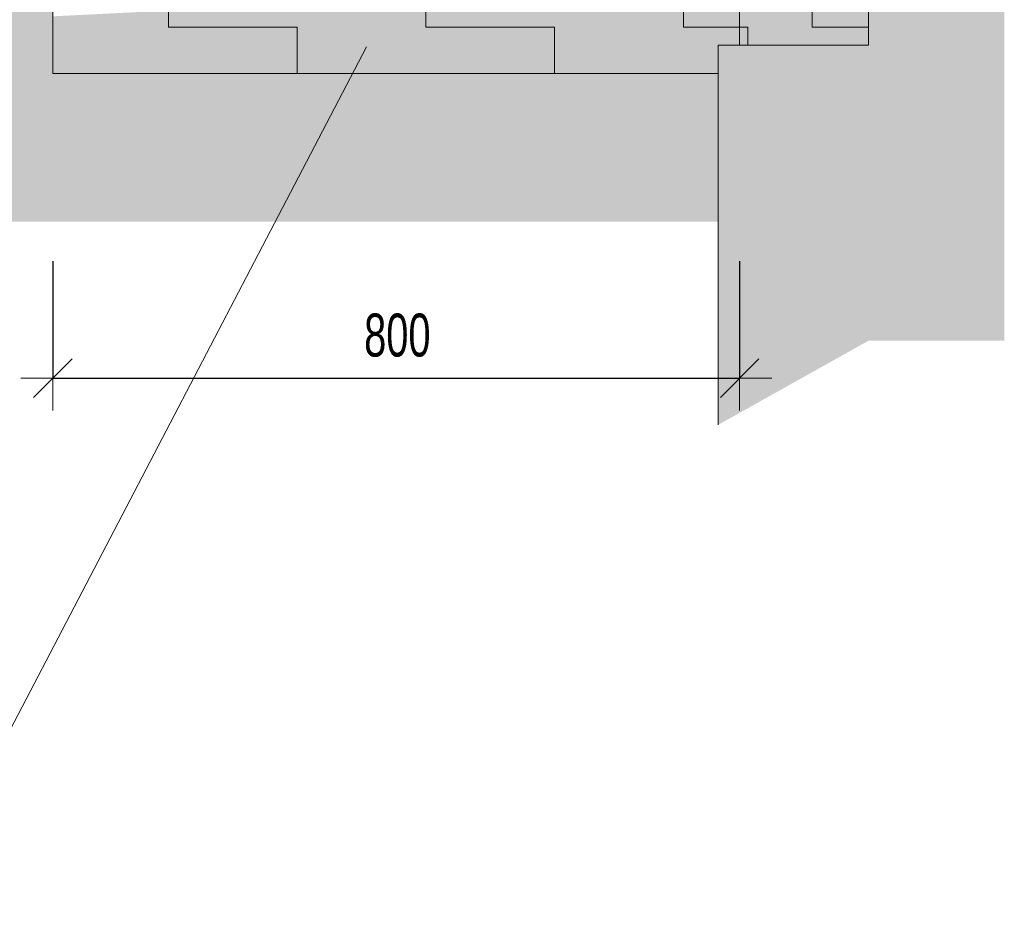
# Model space of a CAD drawing. Header units: millimetres. Extents: x 8403 to 26999, y -43919 to -18609.
# Tile 13 of 20: x 11677 to 12824, y -23399 to -22341. Entities that reach past the tile are written whole.
import ezdxf

# ---------------------------------------------------------------- set-up
doc = ezdxf.new("R2010")
doc.units = ezdxf.units.MM
doc.header["$PDMODE"] = 65
doc.linetypes.add('Carkovana 2x_1_1', pattern=[195, 150, -45])
doc.layers.add('XR$3$DETAILNÍ ŘEZ_1', color=7, linetype='Continuous', lineweight=25)
doc.styles.add('ARIALNARROW', font='ARIALN.TTF')
doc.dimstyles.new('DIMSTYLE_6', dxfattribs={"dimtxt": 50, "dimasz": 75, "dimexe": 0, "dimexo": 0, "dimgap": 25, "dimtad": 2, "dimdec": 0, "dimrnd": 1, "dimzin": 12, "dimdsep": 46, "dimtxsty": 'ARIALNARROW', "dimblk1": 'ALL_ML_STRICH', "dimblk2": 'ALL_ML_STRICH', "dimsah": 1, "dimcen": 0, "dimclrd": 6, "dimclre": 6, "dimclrt": 6, "dimadec": 0, "dimazin": 0, "dimtfac": 1, "dimtdec": 0, "dimtix": 1, "dimtmove": 2, "dimatfit": 3, "dimfxl": 0, "dimtzin": 0, "dimlwd": 0, "dimlwe": 13, "dimarcsym": 0})

# ---------------------------------------------------------------- blocks, each defined once
blk = doc.blocks.new('ALL_ML_STRICH')
at = {"color": 0, "linetype": 'ByBlock', "lineweight": -2}
for p, q in [((0, -0.5), (0, 0.5)), ((-0.3, -0.3), (0.3, 0.3)), ((-1, 0), (0.5, 0))]:
    blk.add_line(p, q, dxfattribs=at)
blk = doc.blocks.new('*D45')
at = {"layer": 'DEFPOINTS', "color": 6, "linetype": 'Continuous', "lineweight": 13}
for p in [(12515.7, -22369.9), (11715.7, -22404.1), (11715.7, -22759.2)]:
    blk.add_point(p, dxfattribs=at)
at = {"layer": 'XR$3$DETAILNÍ ŘEZ_1', "color": 6, "linetype": 'Continuous', "lineweight": -2}
for p, q in [((11715.7, -22622.9), (11715.7, -22759.2)), ((12515.7, -22622.9), (12515.7, -22759.2)), ((11715.7, -22759.2), (12515.7, -22759.2))]:
    blk.add_line(p, q, dxfattribs=at)
at = {"layer": 'XR$3$DETAILNÍ ŘEZ_1', "color": 6, "linetype": 'Continuous', "lineweight": 13, "xscale": 75, "yscale": 75, "zscale": 75, "rotation": 180}
blk.add_blockref('ALL_ML_STRICH', (11715.7, -22759.2), dxfattribs=at)
at = {"layer": 'XR$3$DETAILNÍ ŘEZ_1', "color": 6, "linetype": 'Continuous', "lineweight": 13, "xscale": 75, "yscale": 75, "zscale": 75}
blk.add_blockref('ALL_ML_STRICH', (12515.7, -22759.2), dxfattribs=at)
at = {"layer": 'XR$3$DETAILNÍ ŘEZ_1', "color": 6, "linetype": 'Continuous', "lineweight": 13, "insert": (12116.9, -22709.2), "char_height": 50, "width": 121.714, "attachment_point": 5, "style": 'ARIALNARROW'}
blk.add_mtext('\\W0.81;\\A1;{800}', dxfattribs=at)

msp = doc.modelspace()

# ---------------------------------------------------------------- hatches: boundary and pattern name
at = {"layer": 'XR$3$DETAILNÍ ŘEZ_1', "linetype": 'Continuous', "lineweight": 13}
for color, points in [(9, [(12490.7, -22576.6), (12490.7, -22404.2), (11715.7, -22404.2), (11715.7, -21759.9), (10350.7, -21759.9), (10350.7, -21659.9), (9909.2, -20314.9), (9623.4, -20314.9), (9872, -22576.6)]), (11, [(12515.7, -22371.1), (12515.7, -22370), (12515.7, -22299), (12515.7, -22297.4), (11715.7, -22337.4), (11715.7, -22404.1), (12380.7, -22404.1), (12490.7, -22404.2), (12490.7, -22371.1)])]:
    msp.add_hatch(color=color, dxfattribs=at).paths.add_polyline_path(points, flags=0)
msp.add_hatch(color=254, dxfattribs=at).paths.add_polyline_path([(12515.7, -22371.1), (12490.7, -22371.1), (12490.7, -22813.5), (12665.7, -22715.5), (12824, -22715.5), (12824, -21004.9), (12665.7, -21004.9), (12665.7, -21054.9), (12515.7, -21054.9)])
h = msp.add_hatch(dxfattribs=at)
h.set_pattern_fill('VZOR', color=253, scale=75, style=0, pattern_type=2)
h.set_pattern_definition([(0, (150, 150), (75, 75), [75, -75]), (90, (150, 150), (-75, 75), [75, -75])])
h.paths.add_polyline_path([(12515.7, -21004.9), (12515.7, -21004.9), (12515.7, -22371.1), (12665.7, -22371.1), (12665.7, -21054.9), (12515.7, -21054.9)], flags=0)
h = msp.add_hatch(dxfattribs=at)
h.set_pattern_fill('VZOR', scale=150, style=0, pattern_type=2)
h.set_pattern_definition([(0, (300, 300), (150, 150), [150, -150]), (90, (300, 300), (-150, 150), [150, -150])])
h.paths.add_polyline_path([(12515.7, -22371.1), (12515.7, -22370), (12515.7, -22299), (12515.7, -22297.4), (11715.7, -22337.4), (11715.7, -22404.1), (12380.7, -22404.1), (12490.7, -22404.2), (12490.7, -22371.1)], flags=0)

# ---------------------------------------------------------------- linework, layer by layer
at = {"layer": 'XR$3$DETAILNÍ ŘEZ_1', "color": 7, "linetype": 'Carkovana 2x_1_1', "lineweight": 13}
msp.add_line((12515.7, -21004.9), (12515.7, -22371.1), dxfattribs=at)
msp.add_line((12515.7, -21004.9), (12515.7, -22371.1), dxfattribs=at)
at = {"layer": 'XR$3$DETAILNÍ ŘEZ_1', "color": 7, "linetype": 'Continuous', "lineweight": 13}
for p, q in [((12515.7, -22371.1), (12515.7, -21004.9)), ((12515.7, -21004.9), (12515.7, -22371.1)), ((12515.7, -21004.9), (12515.7, -22371.1)), ((11715.7, -21759.9), (11715.7, -22404.2)), ((11545.5, -23399.1), (12081.1, -22373)), ((12515.7, -22371.1), (12490.7, -22371.1)), ((12490.7, -22371.1), (12490.7, -22813.5)), ((12490.7, -22404.2), (11715.7, -22404.2))]:
    msp.add_line(p, q, dxfattribs=at)
at = {"layer": 'XR$3$DETAILNÍ ŘEZ_1', "color": 253, "linetype": 'Carkovana 2x_1_1', "lineweight": 13}
for p, q in [((12665.7, -21054.9), (12665.7, -22371.1)), ((12665.7, -22371.1), (12515.7, -22371.1))]:
    msp.add_line(p, q, dxfattribs=at)
at = {"layer": 'XR$3$DETAILNÍ ŘEZ_1', "color": 250, "linetype": 'Continuous', "lineweight": 13}
for p, q in [((12515.7, -22369.9), (12515.7, -22299.1)), ((12490.7, -22404.2), (11715.7, -22404.1))]:
    msp.add_line(p, q, dxfattribs=at)

# ---------------------------------------------------------------- dimensions: what is measured, and where the dimension line sits
at = {"layer": 'XR$3$DETAILNÍ ŘEZ_1', "color": 6, "linetype": 'Continuous', "lineweight": 13}
dim = msp.add_linear_dim(base=(12515.7, -22759.2), p1=(11715.7, -22622.9), p2=(12515.7, -22622.9), dimstyle='DIMSTYLE_6', override={"dimpost": '<>', "dimclrd": 6, "dimclre": 6, "dimclrt": 6, "dimlwd": 0, "dimlwe": 13}, dxfattribs=at)
dim.commit()
dim.dimension.update_dxf_attribs({"geometry": '*D45', "text_midpoint": (12116.9, -22709.2), "dimtype": 160})

doc.saveas('drawing.dxf')
